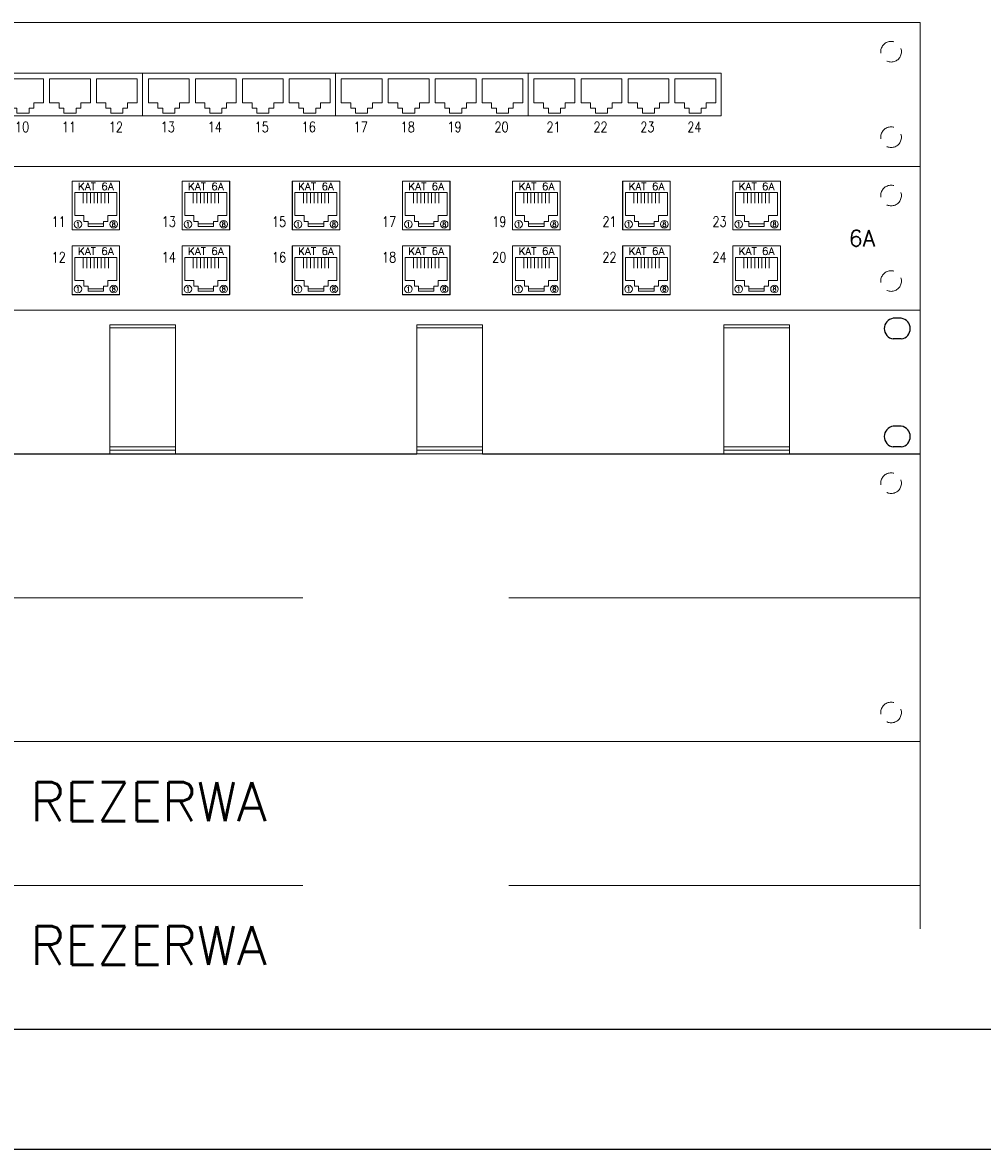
# Model space of a CAD drawing. Header units: millimetres. Extents: x 3585 to 3995, y 1397 to 1684.
# Tile 2 of 15: x 3785 to 3815, y 1500 to 1534. Entities that reach past the tile are written whole.
import ezdxf
from ezdxf.enums import TextEntityAlignment as Align

# ---------------------------------------------------------------- set-up
doc = ezdxf.new("R2010")
doc.units = ezdxf.units.MM
for name, pattern in [('DASHED', [19.05, 12.7, -6.35]), ('DASHEDX2', [38.1, 25.4, -12.7]), ('HIDDEN', [9.525, 6.35, -3.175]), ('HIDDENX2', [19.05, 12.7, -6.35])]:
    doc.linetypes.add(name, pattern=pattern)
for name, color, linetype, lineweight in [('EB_LAN', 6, 'Continuous', 9), ('EB_NPS', 5, 'Continuous', 5), ('MODULY', 7, 'Continuous', 5), ('NIEWID', 7, 'DASHED', 0), ('NR_PORT', 7, 'Continuous', 0), ('OBUDOWY', 7, 'Continuous', 0), ('PINY', 7, 'Continuous', 0), ('SZ_HU_CONSTR', 7, 'HIDDENX2', 0), ('SZ_RACK_CONSTR', 7, 'DASHEDX2', 0)]:
    doc.layers.add(name, color=color, linetype=linetype, lineweight=lineweight)
doc.layers.add('SZ_OBUD', color=7, linetype='Continuous')
doc.styles.add('ROMANS', font='simplex.shx')

# ---------------------------------------------------------------- blocks, each defined once
blk = doc.blocks.new('szafa gpd')
at = {"layer": 'SZ_HU_CONSTR'}
for p, q in [((3813.109, 1534.293), (3765.109, 1534.293)), ((3813.109, 1529.853), (3765.109, 1529.853)), ((3813.109, 1525.413), (3765.109, 1525.413)), ((3813.109, 1520.973), (3765.109, 1520.973)), ((3813.109, 1516.533), (3765.109, 1516.533)), ((3813.109, 1512.093), (3765.109, 1512.093)), ((3813.109, 1507.653), (3765.109, 1507.653)), ((3813.109, 1503.213), (3765.109, 1503.213))]:
    blk.add_line(p, q, dxfattribs=at)
at = {"layer": 'SZ_OBUD'}
blk.add_lwpolyline([(3759.109, 1503.213), (3819.109, 1503.213), (3819.109, 1499.503), (3759.109, 1499.503)], close=True, dxfattribs=at)
at = {"layer": 'SZ_RACK_CONSTR'}
blk.add_line((3813.109, 1569.813), (3813.109, 1503.213), dxfattribs=at)
blk = doc.blocks.new('sdip')
at = {"layer": 'OBUDOWY'}
for p, q in [((-90210889.96, -54810663.43), (-90210906.4, -54810663.43)), ((-90210906.4, -54810663.43), (-90210906.4, -54810707.83)), ((-90210889.96, -54810663.43), (-90210889.96, -54810663.43)), ((-90210888.46, -54810663.43), (-90210889.96, -54810663.43)), ((-90210888.46, -54810663.43), (-90210888.46, -54810663.43)), ((-90210444.34, -54810663.43), (-90210888.46, -54810663.43)), ((-90210444.34, -54810663.43), (-90210444.34, -54810663.43)), ((-90210442.84, -54810663.43), (-90210444.34, -54810663.43)), ((-90210442.84, -54810663.43), (-90210442.84, -54810663.43)), ((-90210426.4, -54810663.43), (-90210442.84, -54810663.43)), ((-90210426.4, -54810707.83), (-90210426.4, -54810663.43)), ((-90210889.96, -54810707.83), (-90210906.4, -54810707.83)), ((-90210906.4, -54810707.83), (-90210889.96, -54810707.83)), ((-90210905.65, -54810707.83), (-90210888.46, -54810707.83)), ((-90210888.46, -54810707.83), (-90210444.34, -54810707.83)), ((-90210444.34, -54810707.83), (-90210442.84, -54810707.83)), ((-90210444.34, -54810707.83), (-90210444.34, -54810707.83)), ((-90210442.84, -54810707.83), (-90210426.4, -54810707.83)), ((-90210442.84, -54810707.83), (-90210442.84, -54810707.83))]:
    blk.add_line(p, q, dxfattribs=at)
at = {"layer": 'OBUDOWY', "linetype": 'HIDDEN', "lineweight": 5}
for centre in [(-90210897.43, -54810672.43), (-90210435.36, -54810672.43), (-90210897.43, -54810698.82), (-90210435.36, -54810698.82)]:
    blk.add_circle(centre, 3.19, dxfattribs=at)
blk = doc.blocks.new('swtichh')
at = {"color": 0}
for points in [[(-90216741.85, -54809408.75), (-90216741.85, -54809421.86), (-90216801.37, -54809421.86), (-90216801.37, -54809408.75)], [(-90216682.33, -54809408.75), (-90216682.33, -54809421.86), (-90216741.85, -54809421.86), (-90216741.85, -54809408.75)], [(-90216622.81, -54809408.75), (-90216622.81, -54809421.86), (-90216682.33, -54809421.86), (-90216682.33, -54809408.75)], [(-90216563.3, -54809408.75), (-90216563.3, -54809421.86), (-90216622.81, -54809421.86), (-90216622.81, -54809408.75)], [(-90216503.78, -54809408.75), (-90216503.78, -54809421.86), (-90216563.3, -54809421.86), (-90216563.3, -54809408.75)], [(-90216444.26, -54809408.75), (-90216444.26, -54809421.86), (-90216503.78, -54809421.86), (-90216503.78, -54809408.75)]]:
    blk.add_lwpolyline(points, close=True, dxfattribs=at)
for points in [[(-90216793.29, -54809410.53), (-90216799.59, -54809410.53), (-90216799.59, -54809417.92), (-90216796.64, -54809417.92), (-90216796.64, -54809419.5), (-90216795.16, -54809419.5), (-90216795.16, -54809421.07), (-90216793.29, -54809421.07)], [(-90216793.29, -54809410.53), (-90216786.98, -54809410.53), (-90216786.98, -54809417.92), (-90216789.94, -54809417.92), (-90216789.94, -54809419.5), (-90216791.42, -54809419.5), (-90216791.42, -54809421.07), (-90216793.29, -54809421.07)], [(-90216778.78, -54809410.53), (-90216785.08, -54809410.53), (-90216785.08, -54809417.92), (-90216782.13, -54809417.92), (-90216782.13, -54809419.5), (-90216780.65, -54809419.5), (-90216780.65, -54809421.07), (-90216778.78, -54809421.07)], [(-90216778.78, -54809410.53), (-90216772.47, -54809410.53), (-90216772.47, -54809417.92), (-90216775.43, -54809417.92), (-90216775.43, -54809419.5), (-90216776.91, -54809419.5), (-90216776.91, -54809421.07), (-90216778.78, -54809421.07)], [(-90216764.24, -54809410.53), (-90216770.55, -54809410.53), (-90216770.55, -54809417.92), (-90216767.59, -54809417.92), (-90216767.59, -54809419.5), (-90216766.12, -54809419.5), (-90216766.12, -54809421.07), (-90216764.24, -54809421.07)], [(-90216764.24, -54809410.53), (-90216757.94, -54809410.53), (-90216757.94, -54809417.92), (-90216760.9, -54809417.92), (-90216760.9, -54809419.5), (-90216762.37, -54809419.5), (-90216762.37, -54809421.07), (-90216764.24, -54809421.07)], [(-90216749.81, -54809410.53), (-90216756.12, -54809410.53), (-90216756.12, -54809417.92), (-90216753.16, -54809417.92), (-90216753.16, -54809419.5), (-90216751.68, -54809419.5), (-90216751.68, -54809421.07), (-90216749.81, -54809421.07)], [(-90216749.81, -54809410.53), (-90216743.51, -54809410.53), (-90216743.51, -54809417.92), (-90216746.46, -54809417.92), (-90216746.46, -54809419.5), (-90216747.94, -54809419.5), (-90216747.94, -54809421.07), (-90216749.81, -54809421.07)], [(-90216733.77, -54809410.53), (-90216740.08, -54809410.53), (-90216740.08, -54809417.92), (-90216737.12, -54809417.92), (-90216737.12, -54809419.5), (-90216735.64, -54809419.5), (-90216735.64, -54809421.07), (-90216733.77, -54809421.07)], [(-90216733.77, -54809410.53), (-90216727.47, -54809410.53), (-90216727.47, -54809417.92), (-90216730.42, -54809417.92), (-90216730.42, -54809419.5), (-90216731.9, -54809419.5), (-90216731.9, -54809421.07), (-90216733.77, -54809421.07)], [(-90216719.26, -54809410.53), (-90216725.56, -54809410.53), (-90216725.56, -54809417.92), (-90216722.61, -54809417.92), (-90216722.61, -54809419.5), (-90216721.13, -54809419.5), (-90216721.13, -54809421.07), (-90216719.26, -54809421.07)], [(-90216719.26, -54809410.53), (-90216712.95, -54809410.53), (-90216712.95, -54809417.92), (-90216715.91, -54809417.92), (-90216715.91, -54809419.5), (-90216717.39, -54809419.5), (-90216717.39, -54809421.07), (-90216719.26, -54809421.07)], [(-90216704.73, -54809410.53), (-90216711.03, -54809410.53), (-90216711.03, -54809417.92), (-90216708.08, -54809417.92), (-90216708.08, -54809419.5), (-90216706.6, -54809419.5), (-90216706.6, -54809421.07), (-90216704.73, -54809421.07)], [(-90216704.73, -54809410.53), (-90216698.42, -54809410.53), (-90216698.42, -54809417.92), (-90216701.38, -54809417.92), (-90216701.38, -54809419.5), (-90216702.86, -54809419.5), (-90216702.86, -54809421.07), (-90216704.73, -54809421.07)], [(-90216690.29, -54809410.53), (-90216696.6, -54809410.53), (-90216696.6, -54809417.92), (-90216693.64, -54809417.92), (-90216693.64, -54809419.5), (-90216692.17, -54809419.5), (-90216692.17, -54809421.07), (-90216690.29, -54809421.07)], [(-90216690.29, -54809410.53), (-90216683.99, -54809410.53), (-90216683.99, -54809417.92), (-90216686.94, -54809417.92), (-90216686.94, -54809419.5), (-90216688.42, -54809419.5), (-90216688.42, -54809421.07), (-90216690.29, -54809421.07)], [(-90216674.25, -54809410.53), (-90216680.56, -54809410.53), (-90216680.56, -54809417.92), (-90216677.6, -54809417.92), (-90216677.6, -54809419.5), (-90216676.12, -54809419.5), (-90216676.12, -54809421.07), (-90216674.25, -54809421.07)], [(-90216674.25, -54809410.53), (-90216667.95, -54809410.53), (-90216667.95, -54809417.92), (-90216670.9, -54809417.92), (-90216670.9, -54809419.5), (-90216672.38, -54809419.5), (-90216672.38, -54809421.07), (-90216674.25, -54809421.07)], [(-90216659.74, -54809410.53), (-90216666.05, -54809410.53), (-90216666.05, -54809417.92), (-90216663.09, -54809417.92), (-90216663.09, -54809419.5), (-90216661.61, -54809419.5), (-90216661.61, -54809421.07), (-90216659.74, -54809421.07)], [(-90216659.74, -54809410.53), (-90216653.44, -54809410.53), (-90216653.44, -54809417.92), (-90216656.39, -54809417.92), (-90216656.39, -54809419.5), (-90216657.87, -54809419.5), (-90216657.87, -54809421.07), (-90216659.74, -54809421.07)], [(-90216645.21, -54809410.53), (-90216651.51, -54809410.53), (-90216651.51, -54809417.92), (-90216648.56, -54809417.92), (-90216648.56, -54809419.5), (-90216647.08, -54809419.5), (-90216647.08, -54809421.07), (-90216645.21, -54809421.07)], [(-90216645.21, -54809410.53), (-90216638.9, -54809410.53), (-90216638.9, -54809417.92), (-90216641.86, -54809417.92), (-90216641.86, -54809419.5), (-90216643.34, -54809419.5), (-90216643.34, -54809421.07), (-90216645.21, -54809421.07)], [(-90216630.78, -54809410.53), (-90216637.08, -54809410.53), (-90216637.08, -54809417.92), (-90216634.13, -54809417.92), (-90216634.13, -54809419.5), (-90216632.65, -54809419.5), (-90216632.65, -54809421.07), (-90216630.78, -54809421.07)], [(-90216630.78, -54809410.53), (-90216624.47, -54809410.53), (-90216624.47, -54809417.92), (-90216627.43, -54809417.92), (-90216627.43, -54809419.5), (-90216628.9, -54809419.5), (-90216628.9, -54809421.07), (-90216630.78, -54809421.07)], [(-90216614.74, -54809410.53), (-90216621.04, -54809410.53), (-90216621.04, -54809417.92), (-90216618.08, -54809417.92), (-90216618.08, -54809419.5), (-90216616.61, -54809419.5), (-90216616.61, -54809421.07), (-90216614.74, -54809421.07)], [(-90216614.74, -54809410.53), (-90216608.43, -54809410.53), (-90216608.43, -54809417.92), (-90216611.39, -54809417.92), (-90216611.39, -54809419.5), (-90216612.86, -54809419.5), (-90216612.86, -54809421.07), (-90216614.74, -54809421.07)], [(-90216600.22, -54809410.53), (-90216606.53, -54809410.53), (-90216606.53, -54809417.92), (-90216603.57, -54809417.92), (-90216603.57, -54809419.5), (-90216602.1, -54809419.5), (-90216602.1, -54809421.07), (-90216600.22, -54809421.07)], [(-90216600.22, -54809410.53), (-90216593.92, -54809410.53), (-90216593.92, -54809417.92), (-90216596.87, -54809417.92), (-90216596.87, -54809419.5), (-90216598.35, -54809419.5), (-90216598.35, -54809421.07), (-90216600.22, -54809421.07)], [(-90216585.69, -54809410.53), (-90216592, -54809410.53), (-90216592, -54809417.92), (-90216589.04, -54809417.92), (-90216589.04, -54809419.5), (-90216587.56, -54809419.5), (-90216587.56, -54809421.07), (-90216585.69, -54809421.07)], [(-90216585.69, -54809410.53), (-90216579.39, -54809410.53), (-90216579.39, -54809417.92), (-90216582.34, -54809417.92), (-90216582.34, -54809419.5), (-90216583.82, -54809419.5), (-90216583.82, -54809421.07), (-90216585.69, -54809421.07)], [(-90216571.26, -54809410.53), (-90216577.56, -54809410.53), (-90216577.56, -54809417.92), (-90216574.61, -54809417.92), (-90216574.61, -54809419.5), (-90216573.13, -54809419.5), (-90216573.13, -54809421.07), (-90216571.26, -54809421.07)], [(-90216571.26, -54809410.53), (-90216564.95, -54809410.53), (-90216564.95, -54809417.92), (-90216567.91, -54809417.92), (-90216567.91, -54809419.5), (-90216569.39, -54809419.5), (-90216569.39, -54809421.07), (-90216571.26, -54809421.07)], [(-90216555.22, -54809410.53), (-90216561.52, -54809410.53), (-90216561.52, -54809417.92), (-90216558.57, -54809417.92), (-90216558.57, -54809419.5), (-90216557.09, -54809419.5), (-90216557.09, -54809421.07), (-90216555.22, -54809421.07)], [(-90216555.22, -54809410.53), (-90216548.91, -54809410.53), (-90216548.91, -54809417.92), (-90216551.87, -54809417.92), (-90216551.87, -54809419.5), (-90216553.35, -54809419.5), (-90216553.35, -54809421.07), (-90216555.22, -54809421.07)], [(-90216540.71, -54809410.53), (-90216547.01, -54809410.53), (-90216547.01, -54809417.92), (-90216544.06, -54809417.92), (-90216544.06, -54809419.5), (-90216542.58, -54809419.5), (-90216542.58, -54809421.07), (-90216540.71, -54809421.07)], [(-90216540.71, -54809410.53), (-90216534.4, -54809410.53), (-90216534.4, -54809417.92), (-90216537.36, -54809417.92), (-90216537.36, -54809419.5), (-90216538.83, -54809419.5), (-90216538.83, -54809421.07), (-90216540.71, -54809421.07)], [(-90216526.17, -54809410.53), (-90216532.48, -54809410.53), (-90216532.48, -54809417.92), (-90216529.52, -54809417.92), (-90216529.52, -54809419.5), (-90216528.05, -54809419.5), (-90216528.05, -54809421.07), (-90216526.17, -54809421.07)], [(-90216526.17, -54809410.53), (-90216519.87, -54809410.53), (-90216519.87, -54809417.92), (-90216522.82, -54809417.92), (-90216522.82, -54809419.5), (-90216524.3, -54809419.5), (-90216524.3, -54809421.07), (-90216526.17, -54809421.07)], [(-90216511.74, -54809410.53), (-90216518.05, -54809410.53), (-90216518.05, -54809417.92), (-90216515.09, -54809417.92), (-90216515.09, -54809419.5), (-90216513.61, -54809419.5), (-90216513.61, -54809421.07), (-90216511.74, -54809421.07)], [(-90216511.74, -54809410.53), (-90216505.44, -54809410.53), (-90216505.44, -54809417.92), (-90216508.39, -54809417.92), (-90216508.39, -54809419.5), (-90216509.87, -54809419.5), (-90216509.87, -54809421.07), (-90216511.74, -54809421.07)], [(-90216495.7, -54809410.53), (-90216502, -54809410.53), (-90216502, -54809417.92), (-90216499.05, -54809417.92), (-90216499.05, -54809419.5), (-90216497.57, -54809419.5), (-90216497.57, -54809421.07), (-90216495.7, -54809421.07)], [(-90216495.7, -54809410.53), (-90216489.39, -54809410.53), (-90216489.39, -54809417.92), (-90216492.35, -54809417.92), (-90216492.35, -54809419.5), (-90216493.83, -54809419.5), (-90216493.83, -54809421.07), (-90216495.7, -54809421.07)], [(-90216481.19, -54809410.53), (-90216487.49, -54809410.53), (-90216487.49, -54809417.92), (-90216484.54, -54809417.92), (-90216484.54, -54809419.5), (-90216483.06, -54809419.5), (-90216483.06, -54809421.07), (-90216481.19, -54809421.07)], [(-90216481.19, -54809410.53), (-90216474.88, -54809410.53), (-90216474.88, -54809417.92), (-90216477.84, -54809417.92), (-90216477.84, -54809419.5), (-90216479.32, -54809419.5), (-90216479.32, -54809421.07), (-90216481.19, -54809421.07)], [(-90216466.66, -54809410.53), (-90216472.96, -54809410.53), (-90216472.96, -54809417.92), (-90216470.01, -54809417.92), (-90216470.01, -54809419.5), (-90216468.53, -54809419.5), (-90216468.53, -54809421.07), (-90216466.66, -54809421.07)], [(-90216466.66, -54809410.53), (-90216460.35, -54809410.53), (-90216460.35, -54809417.92), (-90216463.31, -54809417.92), (-90216463.31, -54809419.5), (-90216464.78, -54809419.5), (-90216464.78, -54809421.07), (-90216466.66, -54809421.07)], [(-90216452.22, -54809410.53), (-90216458.53, -54809410.53), (-90216458.53, -54809417.92), (-90216455.57, -54809417.92), (-90216455.57, -54809419.5), (-90216454.1, -54809419.5), (-90216454.1, -54809421.07), (-90216452.22, -54809421.07)], [(-90216452.22, -54809410.53), (-90216445.92, -54809410.53), (-90216445.92, -54809417.92), (-90216448.87, -54809417.92), (-90216448.87, -54809419.5), (-90216450.35, -54809419.5), (-90216450.35, -54809421.07), (-90216452.22, -54809421.07)]]:
    blk.add_lwpolyline(points, dxfattribs=at)
at = {"layer": 'EB_NPS', "color": 0, "linetype": 'Continuous', "lineweight": 50}
blk.add_blockref('sdip', (-5956.41, 1270.32), dxfattribs=at)
at = {"layer": 'NR_PORT', "style": 'ROMANS', "width": 0.8}
for s, height, p in [('1', 3.19, (-90216793.56, -54809427.89)), ('2', 3.19, (-90216779.05, -54809427.89)), ('3', 3.19, (-90216764.59, -54809427.89)), ('4', 3.19, (-90216750.08, -54809427.89)), ('5', 3.19, (-90216734.04, -54809427.89)), ('6', 3.19, (-90216719.53, -54809427.89)), ('7', 3.19, (-90216705.08, -54809427.89)), ('8', 3.19, (-90216690.57, -54809427.89)), ('9', 3.19, (-90216674.52, -54809427.89)), ('10', 3.188, (-90216660.01, -54809427.89)), ('11', 3.188, (-90216645.56, -54809427.89)), ('12', 3.188, (-90216631.05, -54809427.89)), ('13', 3.188, (-90216615.01, -54809427.89)), ('14', 3.188, (-90216600.5, -54809427.89)), ('15', 3.188, (-90216586.04, -54809427.89)), ('16', 3.188, (-90216571.53, -54809427.89)), ('17', 3.188, (-90216555.49, -54809427.89)), ('18', 3.188, (-90216540.98, -54809427.89)), ('19', 3.188, (-90216526.52, -54809427.89)), ('20', 3.188, (-90216512.01, -54809427.89)), ('21', 3.188, (-90216495.97, -54809427.89)), ('22', 3.188, (-90216481.46, -54809427.89)), ('23', 3.188, (-90216467.01, -54809427.89)), ('24', 3.188, (-90216452.5, -54809427.89))]:
    blk.add_text(s, height=height, dxfattribs=at).set_placement(p, align=Align.BOTTOM_CENTER)
blk = doc.blocks.new('100-156')
at = {"layer": 'MODULY', "flags": 128}
blk.add_lwpolyline([(0, 0), (13.66, 0), (13.66, -14), (0, -14)], close=True, dxfattribs=at)
at = {"layer": 'MODULY'}
for points in [[(12.86, -9.9), (12.86, -3.3), (0.8, -3.3), (0.8, -9.9)], [(12.86, -9.9), (10.3, -9.9), (10.3, -11.57), (9.05, -11.57), (9.05, -13), (4.6, -13), (4.6, -11.57), (3.42, -11.57), (3.42, -9.9), (0.8, -9.9)]]:
    blk.add_lwpolyline(points, dxfattribs=at)
for centre in [(1.71, -12.37), (11.98, -12.37)]:
    blk.add_circle(centre, 1.09, dxfattribs=at)
at = {"layer": 'NIEWID'}
blk.add_lwpolyline([(4.6, -13), (9.05, -13), (9.05, -12.28), (4.6, -12.28)], close=True, dxfattribs=at)
at = {"layer": 'PINY'}
for p, q in [((3.22, -6.36), (3.22, -3.3)), ((4.25, -6.36), (4.25, -3.3)), ((5.28, -3.3), (5.28, -6.36)), ((6.32, -6.36), (6.32, -3.3)), ((7.35, -3.3), (7.35, -6.36)), ((8.38, -6.36), (8.38, -3.3)), ((9.42, -3.3), (9.42, -6.36)), ((10.45, -3.3), (10.45, -6.36))]:
    blk.add_line(p, q, dxfattribs=at)
at = {"layer": 'MODULY', "style": 'ROMANS'}
for s, height, width, p in [('KAT 6A', 2.1, 1.05, (6.83, -1.5)), ('1', 1.44, 0.9, (1.71, -12.37)), ('8', 1.44, 0.9, (11.98, -12.37))]:
    blk.add_text(s, height=height, dxfattribs=dict(at, width=width)).set_placement(p, align=Align.MIDDLE_CENTER)
blk = doc.blocks.new('Panel 1U kątowy')
at = {"layer": 'OBUDOWY'}
for p, q in [((462.06, 0), (17.94, 0)), ((462.06, 0), (462.06, 0)), ((463.56, 0), (462.06, 0)), ((463.56, 0), (463.56, 0)), ((480, 0), (463.56, 0)), ((480, -44.4), (480, 0)), ((218.22, -4.57), (232.88, -4.57)), ((218.22, -19.57), (218.22, -4.57)), ((232.88, -4.57), (232.88, -19.57)), ((252.22, -4.57), (266.88, -4.57)), ((252.22, -19.57), (252.22, -4.57)), ((266.88, -4.57), (266.88, -19.57)), ((286.22, -4.57), (300.88, -4.57)), ((286.22, -19.57), (286.22, -4.57)), ((300.88, -4.57), (300.88, -19.57)), ((320.22, -4.57), (334.88, -4.57)), ((320.22, -19.57), (320.22, -4.57)), ((334.88, -4.57), (334.88, -19.57)), ((354.22, -4.57), (368.88, -4.57)), ((354.22, -19.57), (354.22, -4.57)), ((368.88, -4.57), (368.88, -19.57)), ((388.22, -4.57), (402.88, -4.57)), ((388.22, -19.57), (388.22, -4.57)), ((402.88, -4.57), (402.88, -19.57)), ((422.22, -4.57), (436.88, -4.57)), ((422.22, -19.57), (422.22, -4.57)), ((436.88, -4.57), (436.88, -19.57)), ((232.88, -19.57), (218.22, -19.57)), ((266.88, -19.57), (252.22, -19.57)), ((300.88, -19.57), (286.22, -19.57)), ((334.88, -19.57), (320.22, -19.57)), ((368.88, -19.57), (354.22, -19.57)), ((402.88, -19.57), (388.22, -19.57)), ((436.88, -19.57), (422.22, -19.57)), ((218.22, -24.57), (232.88, -24.57)), ((218.22, -39.57), (218.22, -24.57)), ((232.88, -24.57), (232.88, -39.57)), ((252.22, -24.57), (266.88, -24.57)), ((252.22, -39.57), (252.22, -24.57)), ((266.88, -24.57), (266.88, -39.57)), ((286.22, -24.57), (300.88, -24.57)), ((286.22, -39.57), (286.22, -24.57)), ((300.88, -24.57), (300.88, -39.57)), ((320.22, -24.57), (334.88, -24.57)), ((320.22, -39.57), (320.22, -24.57)), ((334.88, -24.57), (334.88, -39.57)), ((354.22, -24.57), (368.88, -24.57)), ((354.22, -39.57), (354.22, -24.57)), ((368.88, -24.57), (368.88, -39.57)), ((388.22, -24.57), (402.88, -24.57)), ((388.22, -39.57), (388.22, -24.57)), ((402.88, -24.57), (402.88, -39.57)), ((422.22, -24.57), (436.88, -24.57)), ((422.22, -39.57), (422.22, -24.57)), ((436.88, -24.57), (436.88, -39.57)), ((232.88, -39.57), (218.22, -39.57)), ((266.88, -39.57), (252.22, -39.57)), ((300.88, -39.57), (286.22, -39.57)), ((334.88, -39.57), (320.22, -39.57)), ((368.88, -39.57), (354.22, -39.57)), ((402.88, -39.57), (388.22, -39.57)), ((436.88, -39.57), (422.22, -39.57)), ((17.94, -44.4), (462.06, -44.4)), ((462.06, -44.4), (463.56, -44.4)), ((462.06, -44.4), (462.06, -44.4)), ((463.56, -44.4), (480, -44.4)), ((463.56, -44.4), (463.56, -44.4))]:
    blk.add_line(p, q, dxfattribs=at)
at = {"layer": 'OBUDOWY', "linetype": 'HIDDEN', "lineweight": 5}
for centre in [(471.04, -9), (471.04, -35.39)]:
    blk.add_circle(centre, 3.19, dxfattribs=at)
at = {"style": 'ROMANS'}
blk.add_attdef('NAZWA_PANELU', text='', height=14, dxfattribs=at).set_placement((681.06, -21), align=Align.MIDDLE_LEFT)
blk.add_attdef('KAT', text='', height=5, dxfattribs=at).set_placement((462.06, -22.2), align=Align.MIDDLE)
blk.add_attdef('NR_KAT', (16.82, -42.94), '', height=4, dxfattribs=at)
at = {"layer": 'NR_PORT', "style": 'ROMANS', "width": 0.8}
for s, p in [('11', (214.1, -19.6)), ('13', (248.1, -19.6)), ('15', (282.1, -19.6)), ('17', (316.1, -19.6)), ('19', (350.1, -19.6)), ('21', (384.1, -19.6)), ('23', (418.1, -19.6)), ('12', (214.1, -30.6)), ('14', (248.1, -30.6)), ('16', (282.1, -30.6)), ('18', (316.1, -30.6)), ('20', (350.1, -30.6)), ('22', (384.1, -30.6)), ('24', (418.1, -30.6))]:
    blk.add_text(s, height=3.188, dxfattribs=at).set_placement(p, align=Align.BOTTOM_CENTER)
blk = doc.blocks.new('Organizer 1U')
at = {"color": 0}
for points in [[(474.17, -2.48), (471.7, -2.48)], [(474.17, -8.87), (471.7, -8.87)], [(474.17, -35.82), (471.7, -35.82)], [(474.17, -42.2), (471.7, -42.2)]]:
    blk.add_lwpolyline(points, dxfattribs=at)
for centre, start, end in [((472.12, -5.68), 97.4593, 262.5407), ((473.75, -5.68), 277.4593, 82.5407), ((472.12, -39.01), 97.4593, 262.5407), ((473.75, -39.01), 277.4593, 82.5407)]:
    blk.add_arc(centre, 3.22, start, end, dxfattribs=at)
at = {"layer": 'OBUDOWY', "color": 0}
for points in [[(480, 0), (0, 0), (0, -44.4), (40.33, -44.4), (40.33, -43.2), (60.57, -43.2), (60.57, -44.4), (135.1, -44.4), (135.1, -43.2), (155.35, -43.2), (155.35, -44.4), (229.88, -44.4), (229.88, -43.2), (250.12, -43.2), (250.12, -44.4), (324.65, -44.4), (324.65, -43.2), (344.9, -43.2), (344.9, -44.4), (419.43, -44.4), (419.43, -43.2), (439.67, -43.2), (439.67, -44.4), (480, -44.4)], [(250.12, -4.47), (229.88, -4.47), (229.88, -43.2), (250.12, -43.2)], [(250.12, -5.47), (229.88, -5.47), (229.88, -42.2), (250.12, -42.2)], [(344.9, -4.47), (324.65, -4.47), (324.65, -43.2), (344.9, -43.2)], [(344.9, -5.47), (324.65, -5.47), (324.65, -42.2), (344.9, -42.2)], [(439.67, -4.47), (419.43, -4.47), (419.43, -43.2), (439.67, -43.2)], [(439.67, -5.47), (419.43, -5.47), (419.43, -42.2), (439.67, -42.2)]]:
    blk.add_lwpolyline(points, close=True, dxfattribs=at)
at = {"color": 0, "style": 'ROMANS'}
blk.add_attdef('NAZWA_PANELU', text='', height=14, dxfattribs=at).set_placement((683.22, -22.2), align=Align.MIDDLE_LEFT)
blk = doc.blocks.new('cctv server 8')
at = {"layer": 'OBUDOWY'}
for p, q in [((-89918137.92, -54774254.6), (-89918154.36, -54774254.6)), ((-89918154.36, -54774254.6), (-89918154.36, -54774343.4)), ((-89918137.92, -54774254.61), (-89918137.92, -54774254.6)), ((-89918136.42, -54774254.61), (-89918137.92, -54774254.61)), ((-89918136.42, -54774254.6), (-89918136.42, -54774254.6)), ((-89917692.3, -54774254.6), (-89918136.42, -54774254.6)), ((-89917692.3, -54774254.6), (-89917692.3, -54774254.6)), ((-89917690.8, -54774254.6), (-89917692.3, -54774254.6)), ((-89917690.8, -54774254.6), (-89917690.8, -54774254.6)), ((-89917674.36, -54774254.6), (-89917690.8, -54774254.6)), ((-89917674.36, -54774343.4), (-89917674.36, -54774254.6)), ((-89918154.36, -54774343.4), (-89917674.36, -54774343.4))]:
    blk.add_line(p, q, dxfattribs=at)
at = {"layer": 'OBUDOWY', "linetype": 'HIDDEN', "lineweight": 5}
for centre in [(-89918145.39, -54774263.6), (-89917683.32, -54774263.6), (-89918145.39, -54774334.4), (-89917683.32, -54774334.4)]:
    blk.add_circle(centre, 3.19, dxfattribs=at)

msp = doc.modelspace()

# ---------------------------------------------------------------- block references
ref = msp.add_blockref('Panel 1U kątowy', (3765.109, 1529.853), dxfattribs=dict(xscale=0.1, yscale=0.1, zscale=0.1))
ref.add_attrib('KAT', '6A', dxfattribs={"height": 0.5, "style": 'ROMANS'}).set_placement((3811.315, 1527.633), align=Align.MIDDLE)
at = {"xscale": 0.1075658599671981, "yscale": 0.1075658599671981, "zscale": 0.1075658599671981}
for p in [(3786.929, 1529.397), (3790.325, 1529.397), (3793.725, 1529.397), (3797.129, 1529.397), (3800.529, 1529.397), (3803.925, 1529.397), (3807.325, 1529.397), (3786.929, 1527.397), (3790.325, 1527.397), (3793.725, 1527.397), (3797.129, 1527.397), (3800.529, 1527.397), (3803.925, 1527.397), (3807.325, 1527.397)]:
    msp.add_blockref('100-156', p, dxfattribs=at)
at = {"color": 0, "xscale": 0.1, "yscale": 0.1, "zscale": 0.1}
msp.add_blockref('Organizer 1U', (3765.109, 1525.413), dxfattribs=at)
at = {"layer": 'EB_LAN'}
msp.add_blockref('szafa gpd', (0, 0), dxfattribs=at)
at = {"layer": 'EB_LAN', "color": 0, "linetype": 'Continuous', "lineweight": 50, "xscale": 0.1, "yscale": 0.1, "zscale": 0.1}
msp.add_blockref('swtichh', (9025451.39, 5482473.604), dxfattribs=at)
at = {"layer": 'EB_LAN', "linetype": 'Continuous', "xscale": 0.1, "yscale": 0.1, "zscale": 0.1}
msp.add_blockref('cctv server 8', (8995580.545, 5478946.434), dxfattribs=at)

# ---------------------------------------------------------------- texts
at = {"layer": 'EB_LAN', "color": 0, "lineweight": 5, "char_height": 1.2, "attachment_point": 1, "style": 'ROMANS'}
for insert in [(3785.641, 1510.84), (3785.641, 1506.4)]:
    msp.add_mtext_dynamic_manual_height_columns('REZERWA', width=63.17931, gutter_width=0.5, heights=[0], dxfattribs=dict(at, insert=insert))

doc.saveas('drawing.dxf')
